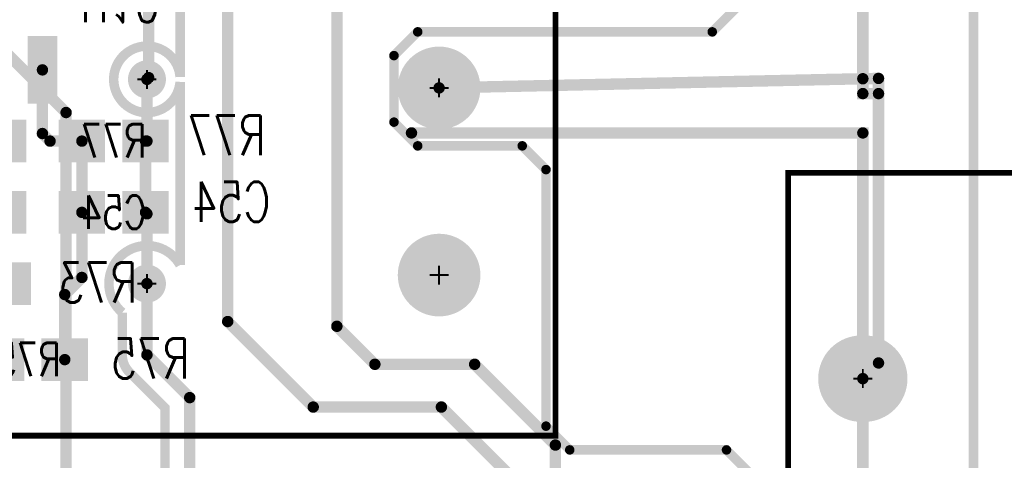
# Model space of a CAD drawing. Extents: x -7.2 to 18.3, y -5.6 to 10.9.
# Tile 52 of 112: x 3.8 to 4.8, y 3.3 to 3.8. Entities that reach past the tile are written whole.
import ezdxf
from ezdxf.enums import TextEntityAlignment as Align

# ---------------------------------------------------------------- set-up
doc = ezdxf.new("R2010")
doc.units = 0
for name, pattern in [('SIG_142', [2, 1, 1]), ('SIG_153', [2, 1, 1]), ('SIG_227', [2, 1, 1]), ('SIG_228', [2, 1, 1]), ('SIG_28', [2, 1, 1]), ('SIG_3', [2, 1, 1]), ('SIG_72', [2, 1, 1])]:
    doc.linetypes.add(name, pattern=pattern)
for name, color, linetype in [('COPPER_01', 1, 'CONTINUOUS'), ('DRIL_PLTE_THRU_01', 16, 'CONTINUOUS'), ('DRIL_PLTE_THRU_03', 146, 'CONTINUOUS'), ('DRIL_PLTE_THRU_04', 176, 'CONTINUOUS'), ('DRIL_SYMBOL', 254, 'CONTINUOUS'), ('PADS_BOT', 5, 'CONTINUOUS'), ('PADS_INNER', 1, 'CONTINUOUS'), ('PADS_TOP', 1, 'CONTINUOUS'), ('PADS_XR_131', 3, 'CONTINUOUS'), ('PADS_XR_132', 6, 'CONTINUOUS'), ('PADS_XR_133', 254, 'CONTINUOUS'), ('PART_NAME_124', 6, 'CONTINUOUS'), ('PART_NAME_130', 106, 'CONTINUOUS'), ('PART_TOP_2DLINE_123', 255, 'CONTINUOUS'), ('PART_TOP_2DLINE_129', 2, 'CONTINUOUS'), ('POUR_OUTLINE_03', 130, 'CONTINUOUS'), ('POUR_VOID_03', 130, 'CONTINUOUS'), ('TRACE_01', 1, 'CONTINUOUS'), ('TRACE_03', 130, 'CONTINUOUS'), ('TRACE_04', 5, 'CONTINUOUS'), ('VIAPTS', 56, 'CONTINUOUS')]:
    doc.layers.add(name, color=color, linetype=linetype)
doc.styles.add('W0$001', font='simplex', dxfattribs={"width": 0.75})
doc.styles.add('W0$006', font='simplex', dxfattribs={"width": 0.75})

# ---------------------------------------------------------------- blocks, each defined once
blk = doc.blocks.new('SMOOTH_0$01')
at = {"const_width": 0.005}
blk.add_lwpolyline([(-0.0025, 0, 1), (0.0025, 0, 1)], format="xyb", close=True, dxfattribs=at)
blk = doc.blocks.new('COPPER_270')
at = {"layer": 'COPPER_01', "const_width": 0.01}
blk.add_lwpolyline([(-0.01, -0.06), (0.015, -0.035), (0.325, -0.035), (0.35, -0.01), (0.35, 0.475), (0.375, 0.5), (0.575, 0.5), (0.6, 0.475), (0.6, -0.675), (0.575, -0.7), (0.39, -0.7), (0.365, -0.675), (0.365, -0.5), (0.34, -0.475), (0.175, -0.475), (0.15, -0.45), (0.15, -0.18), (0.125, -0.155), (0.015, -0.155), (-0.01, -0.13)], close=True, dxfattribs=at)
at = {"layer": 'COPPER_01'}
for p in [(0.015, -0.035), (0.325, -0.035), (-0.01, -0.06), (-0.01, -0.13), (0.015, -0.155), (0.125, -0.155), (0.15, -0.18), (0.15, -0.45), (0.175, -0.475), (0.34, -0.475)]:
    blk.add_blockref('SMOOTH_0$01', p, dxfattribs=at)
blk = doc.blocks.new('POUR_VOID_165')
at = {"layer": 'POUR_VOID_03', "const_width": 0.01}
blk.add_lwpolyline([(-16.0540699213, -16.561398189, -19.7368447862), (-16.0515300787, -16.568001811, -0.3731261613), (-16.0714058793, -16.609324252), (-16.0645303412, -16.61619979), (-16.0556974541, -16.61619979, -2.7075802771), (-16.0556974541, -16.66820021), (-16.0753, -16.66820021, -0.1989123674), (-16.0936849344, -16.6605849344), (-16.1353424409, -16.6189274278, -2.2550889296), (-16.1720274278, -16.5822424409), (-16.1886849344, -16.5655849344, -0.1989123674), (-16.19630021, -16.5472), (-16.19630021, -16.5317966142, -3.2658705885), (-16.19630021, -16.4926033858), (-16.19630021, -16.3272, -0.1989123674), (-16.1886849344, -16.3088150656), (-16.17140021, -16.2915303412), (-16.17140021, -16.2474727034, -2.1482248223), (-16.17140021, -16.1671272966), (-16.17140021, -15.9321893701, -2.3239464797), (-16.1819124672, -15.8824574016), (-16.2010696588, -15.86330021), (-16.2848025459, -15.86330021, -2.7075802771), (-16.2848025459, -15.81129979), (-16.1903, -15.81129979, -0.1989123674), (-16.1719150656, -15.8189150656), (-16.1270150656, -15.8638150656, -0.1989123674), (-16.11939979, -15.8822), (-16.11939979, -16.3023, -0.1989123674), (-16.1270150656, -16.3206849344), (-16.14429979, -16.3379696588), (-16.14429979, -16.5364303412), (-16.117424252, -16.5633058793, -0.6356751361)], format="xyb", close=True, dxfattribs=at)
blk = doc.blocks.new('POUR_OUTLINE_1')
at = {"layer": 'POUR_OUTLINE_03', "const_width": 0.01}
blk.add_lwpolyline([(-15.90620021, -16.2719025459), (-15.90620021, -16.0430696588), (-15.9435849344, -16.0056849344, -0.1989123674), (-15.95120021, -15.9873), (-15.95120021, -15.9426974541, -1.1939545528), (-15.8903, -15.8927550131), (-15.8903, -15.6999466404, -26.4109206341), (-15.8903, -15.6946533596), (-15.8903, -15.2513698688)], format="xyb", dxfattribs=at)
blk.add_blockref('POUR_VOID_165', (0, 0))
blk = doc.blocks.new('POUR_HEADER_0')
blk.add_blockref('POUR_OUTLINE_1', (16.9203, 12.3322))
blk = doc.blocks.new('SMOOTH_0$001')
at = {"const_width": 0.0005}
blk.add_lwpolyline([(-0.00025, 0, 1), (0.00025, 0, 1)], format="xyb", close=True, dxfattribs=at)
blk = doc.blocks.new('SMOOTH_0$006')
at = {"const_width": 0.003}
blk.add_lwpolyline([(-0.0015, 0, 1), (0.0015, 0, 1)], format="xyb", close=True, dxfattribs=at)
blk = doc.blocks.new('PART_BODY_TOP_356')
at = {"layer": 'PART_TOP_2DLINE_123', "const_width": 0.006}
blk.add_lwpolyline([(-0.6200787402, 0.2165354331), (-0.6200787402, -0.2165354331), (0.62, -0.2165354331), (0.62, 0.2165354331)], close=True, dxfattribs=at)
at = {"layer": 'PART_TOP_2DLINE_129', "const_width": 0.001}
blk.add_lwpolyline([(-0.6200787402, 0.2165354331), (-0.6200787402, -0.2165354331), (0.6200787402, -0.2165354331), (0.6200787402, 0.2165354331)], close=True, dxfattribs=at)
at = {"layer": 'PART_TOP_2DLINE_123'}
blk.add_blockref('SMOOTH_0$006', (0.62, -0.2165354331), dxfattribs=at)
at = {"layer": 'PART_TOP_2DLINE_129'}
blk.add_blockref('SMOOTH_0$001', (0.6200787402, -0.2165354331), dxfattribs=at)
blk = doc.blocks.new('DRIL_SYMBOL_0$052')
at = {"layer": 'DRIL_SYMBOL', "const_width": 0.002}
for points in [[(0, -0.01), (0, 0.01)], [(-0.01, 0), (0.01, 0)]]:
    blk.add_lwpolyline(points, dxfattribs=at)
blk = doc.blocks.new('DRIL_HOLE_0$052')
at = {"const_width": 0.026}
blk.add_lwpolyline([(-0.013, 0, 1), (0.013, 0, 1)], format="xyb", close=True, dxfattribs=at)
blk.add_blockref('DRIL_SYMBOL_0$052', (0, 0))
blk = doc.blocks.new('PAD_48')
at = {"const_width": 0.0425}
blk.add_lwpolyline([(-0.0015, -0.02125), (0.0015, -0.02125, 1), (0.0015, 0.02125), (-0.0015, 0.02125, 1)], format="xyb", close=True, dxfattribs=at)
blk = doc.blocks.new('PAD_50')
at = {"const_width": 0.0455}
blk.add_lwpolyline([(-0.0015, -0.02275), (0.0015, -0.02275, 1), (0.0015, 0.02275), (-0.0015, 0.02275, 1)], format="xyb", close=True, dxfattribs=at)
blk = doc.blocks.new('STK_TOP_34')
at = {"layer": 'DRIL_PLTE_THRU_01'}
blk.add_blockref('DRIL_HOLE_0$052', (0, 0), dxfattribs=at)
at = {"layer": 'DRIL_PLTE_THRU_03'}
blk.add_blockref('DRIL_HOLE_0$052', (0, 0), dxfattribs=at)
at = {"layer": 'DRIL_PLTE_THRU_04'}
blk.add_blockref('DRIL_HOLE_0$052', (0, 0), dxfattribs=at)
at = {"layer": 'PADS_BOT'}
blk.add_blockref('PAD_48', (0, 0), dxfattribs=at)
at = {"layer": 'PADS_INNER'}
blk.add_blockref('PAD_48', (0, 0), dxfattribs=at)
at = {"layer": 'PADS_TOP'}
blk.add_blockref('PAD_48', (0, 0), dxfattribs=at)
at = {"layer": 'PADS_XR_131'}
blk.add_blockref('PAD_50', (0, 0), dxfattribs=at)
at = {"layer": 'PADS_XR_132'}
blk.add_blockref('PAD_50', (0, 0), dxfattribs=at)
blk = doc.blocks.new('SYM_TOP_29')
for name, p in [('PART_BODY_TOP_356', (0, 0)), ('STK_TOP_34', (0.5415, 0))]:
    blk.add_blockref(name, p)
blk = doc.blocks.new('PART_TOP_42')
blk.add_blockref('SYM_TOP_29', (0, 0))
blk = doc.blocks.new('DRIL_HOLE_0')
blk.add_lwpolyline([(0, 0, 1), (0, 0, 1)], format="xyb", close=True)
blk = doc.blocks.new('PAD_47')
at = {"const_width": 0.039}
blk.add_lwpolyline([(-0.0215, 0), (0.0215, 0)], dxfattribs=at)
blk = doc.blocks.new('PAD_1')
blk.add_lwpolyline([(0, 0, 1), (0, 0, 1)], format="xyb", close=True)
blk = doc.blocks.new('PAD_46')
at = {"const_width": 0.045}
blk.add_lwpolyline([(-0.0245, 0), (0.0245, 0)], dxfattribs=at)
blk = doc.blocks.new('STK_BOT_14')
at = {"layer": 'DRIL_PLTE_THRU_01'}
blk.add_blockref('DRIL_HOLE_0', (0, 0), dxfattribs=at)
at = {"layer": 'DRIL_PLTE_THRU_03'}
blk.add_blockref('DRIL_HOLE_0', (0, 0), dxfattribs=at)
at = {"layer": 'DRIL_PLTE_THRU_04'}
blk.add_blockref('DRIL_HOLE_0', (0, 0), dxfattribs=at)
at = {"layer": 'PADS_BOT'}
blk.add_blockref('PAD_47', (0, 0), dxfattribs=at)
at = {"layer": 'PADS_INNER'}
blk.add_blockref('PAD_1', (0, 0), dxfattribs=at)
at = {"layer": 'PADS_TOP'}
blk.add_blockref('PAD_1', (0, 0), dxfattribs=at)
at = {"layer": 'PADS_XR_131'}
blk.add_blockref('PAD_46', (0, 0), dxfattribs=at)
at = {"layer": 'PADS_XR_133'}
blk.add_blockref('PAD_47', (0, 0), dxfattribs=at)
blk = doc.blocks.new('SYM_BOT_12')
for p in [(-0.0335, 0), (0.0335, 0)]:
    blk.add_blockref('STK_BOT_14', p)
blk = doc.blocks.new('PART_BOT_149')
blk.add_blockref('SYM_BOT_12', (0, 0))
at = {"layer": 'PART_NAME_124', "style": 'W0$006', "width": 0.75}
blk.add_text('C50', height=0.042, dxfattribs=at).set_placement((0.08, -0.0249999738))
at = {"layer": 'PART_NAME_130', "style": 'W0$001', "width": 0.75}
blk.add_text('C50', height=0.035, dxfattribs=at).set_placement((0, 0.0003281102), align=Align.MIDDLE_CENTER)
blk = doc.blocks.new('PART_BOT_150')
blk.add_blockref('SYM_BOT_12', (0, 0))
at = {"layer": 'PART_NAME_124', "style": 'W0$006', "width": 0.75}
blk.add_text('C54', height=0.042, rotation=180, dxfattribs=at).set_placement((0.1649, 0.0099))
at = {"layer": 'PART_NAME_130', "style": 'W0$001', "width": 0.75}
blk.add_text('C54', height=0.035, rotation=180, dxfattribs=at).set_placement((-9.99738e-05, -0.0001), align=Align.MIDDLE_CENTER)
blk = doc.blocks.new('PAD_114')
at = {"const_width": 0.026}
blk.add_lwpolyline([(-0.0325, 0), (0.0325, 0)], dxfattribs=at)
blk = doc.blocks.new('PAD_115')
at = {"const_width": 0.031}
blk.add_lwpolyline([(-0.0355, 0), (0.0355, 0)], dxfattribs=at)
blk = doc.blocks.new('STK_BOT_70')
at = {"layer": 'DRIL_PLTE_THRU_01'}
blk.add_blockref('DRIL_HOLE_0', (0, 0), dxfattribs=at)
at = {"layer": 'DRIL_PLTE_THRU_03'}
blk.add_blockref('DRIL_HOLE_0', (0, 0), dxfattribs=at)
at = {"layer": 'DRIL_PLTE_THRU_04'}
blk.add_blockref('DRIL_HOLE_0', (0, 0), dxfattribs=at)
at = {"layer": 'PADS_BOT'}
blk.add_blockref('PAD_114', (0, 0), dxfattribs=at)
at = {"layer": 'PADS_INNER'}
blk.add_blockref('PAD_1', (0, 0), dxfattribs=at)
at = {"layer": 'PADS_TOP'}
blk.add_blockref('PAD_1', (0, 0), dxfattribs=at)
at = {"layer": 'PADS_XR_131'}
blk.add_blockref('PAD_115', (0, 0), dxfattribs=at)
at = {"layer": 'PADS_XR_133'}
blk.add_blockref('PAD_114', (0, 0), dxfattribs=at)
blk = doc.blocks.new('SYM_BOT_56')
for p in [(-0.1, 0.075), (0.1, 0.075), (-0.1, 0.025), (0.1, 0.025), (-0.1, -0.025), (0.1, -0.025), (-0.1, -0.075), (0.1, -0.075)]:
    blk.add_blockref('STK_BOT_70', p)
blk = doc.blocks.new('PART_BOT_231')
blk.add_blockref('SYM_BOT_56', (0, 0))
at = {"layer": 'PART_NAME_124', "style": 'W0$006', "width": 0.75}
blk.add_text('U10', height=0.042, rotation=270, dxfattribs=at).set_placement((0.0289, -0.1568), align=Align.MIDDLE_CENTER)
at = {"layer": 'PART_NAME_130', "style": 'W0$001', "width": 0.75}
blk.add_text('U10', height=0.035, rotation=270, dxfattribs=at).set_placement((-0.0045312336, 0.0017045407), align=Align.MIDDLE_CENTER)
blk = doc.blocks.new('SYM_BOT_36')
for p in [(-0.0335, 0), (0.0335, 0)]:
    blk.add_blockref('STK_BOT_14', p)
blk = doc.blocks.new('PART_BOT_309')
blk.add_blockref('SYM_BOT_36', (0, 0))
at = {"layer": 'PART_NAME_124', "style": 'W0$006', "width": 0.75}
blk.add_text('R71', height=0.042, dxfattribs=at).set_placement((0.0851, -0.0199))
at = {"layer": 'PART_NAME_130', "style": 'W0$001', "width": 0.75}
blk.add_text('R71', height=0.035, dxfattribs=at).set_placement((0, 0.0003281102), align=Align.MIDDLE_CENTER)
blk = doc.blocks.new('PART_BOT_311')
blk.add_blockref('SYM_BOT_36', (0, 0))
at = {"layer": 'PART_NAME_124', "style": 'W0$006', "width": 0.75}
blk.add_text('R73', height=0.042, rotation=180, dxfattribs=at).set_placement((0.1699, 0.0199))
at = {"layer": 'PART_NAME_130', "style": 'W0$001', "width": 0.75}
blk.add_text('R73', height=0.035, rotation=180, dxfattribs=at).set_placement((0.0049, -9.99738e-05), align=Align.MIDDLE_CENTER)
blk = doc.blocks.new('PART_BOT_312')
blk.add_blockref('SYM_BOT_36', (0, 0))
at = {"layer": 'PART_NAME_124', "style": 'W0$006', "width": 0.75}
blk.add_text('R75', height=0.042, rotation=180, dxfattribs=at).set_placement((0.1649, 0.0199))
at = {"layer": 'PART_NAME_130', "style": 'W0$001', "width": 0.75}
blk.add_text('R75', height=0.035, rotation=180, dxfattribs=at).set_placement((-0.0051, -0.0001), align=Align.MIDDLE_CENTER)
blk = doc.blocks.new('PART_BOT_314')
blk.add_blockref('SYM_BOT_36', (0, 0))
at = {"layer": 'PART_NAME_124', "style": 'W0$006', "width": 0.75}
blk.add_text('R77', height=0.042, dxfattribs=at).set_placement((-0.1599, -0.0149))
at = {"layer": 'PART_NAME_130', "style": 'W0$001', "width": 0.75}
blk.add_text('R77', height=0.035, dxfattribs=at).set_placement((0, 0.0003281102), align=Align.MIDDLE_CENTER)
blk = doc.blocks.new('PART_BODY_TOP_367')
at = {"layer": 'PART_TOP_2DLINE_123', "const_width": 0.006}
for points in [[(0.76, 0.407), (0.76, 0.96), (-0.761, 0.96), (-0.761, 0.406)], [(-0.761, 0.405), (-0.761, -0.96), (0.76, -0.96), (0.76, 0.41)]]:
    blk.add_lwpolyline(points, dxfattribs=at)
at = {"layer": 'PART_TOP_2DLINE_129', "const_width": 0.001}
blk.add_lwpolyline([(-0.761, 0.961), (0.76, 0.961), (0.76, -0.961), (-0.761, -0.961)], close=True, dxfattribs=at)
at = {"layer": 'PART_TOP_2DLINE_123'}
for p in [(0.76, 0.96), (0.76, 0.41), (0.76, 0.407)]:
    blk.add_blockref('SMOOTH_0$006', p, dxfattribs=at)
at = {"layer": 'PART_TOP_2DLINE_129'}
blk.add_blockref('SMOOTH_0$001', (0.76, 0.961), dxfattribs=at)
blk = doc.blocks.new('DRIL_SYMBOL_0$043')
at = {"layer": 'DRIL_SYMBOL', "const_width": 0.002}
for points in [[(0, -0.01), (0, 0.01)], [(-0.01, 0), (0.01, 0)]]:
    blk.add_lwpolyline(points, dxfattribs=at)
blk = doc.blocks.new('DRIL_HOLE_0$043')
at = {"const_width": 0.0215}
blk.add_lwpolyline([(-0.01075, 0, 1), (0.01075, 0, 1)], format="xyb", close=True, dxfattribs=at)
blk.add_blockref('DRIL_SYMBOL_0$043', (0, 0))
blk = doc.blocks.new('PAD_129')
at = {"const_width": 0.0415}
blk.add_lwpolyline([(0, -0.02075, 1), (0, 0.02075, 1)], format="xyb", close=True, dxfattribs=at)
blk = doc.blocks.new('PAD_132')
at = {"const_width": 0.0435}
blk.add_lwpolyline([(0, -0.02175, 1), (0, 0.02175, 1)], format="xyb", close=True, dxfattribs=at)
blk = doc.blocks.new('STK_TOP_50')
at = {"layer": 'DRIL_PLTE_THRU_01'}
blk.add_blockref('DRIL_HOLE_0$043', (0, 0), dxfattribs=at)
at = {"layer": 'DRIL_PLTE_THRU_03'}
blk.add_blockref('DRIL_HOLE_0$043', (0, 0), dxfattribs=at)
at = {"layer": 'DRIL_PLTE_THRU_04'}
blk.add_blockref('DRIL_HOLE_0$043', (0, 0), dxfattribs=at)
at = {"layer": 'PADS_BOT'}
blk.add_blockref('PAD_129', (0, 0), dxfattribs=at)
at = {"layer": 'PADS_INNER'}
blk.add_blockref('PAD_129', (0, 0), dxfattribs=at)
at = {"layer": 'PADS_TOP'}
blk.add_blockref('PAD_129', (0, 0), dxfattribs=at)
at = {"layer": 'PADS_XR_131'}
blk.add_blockref('PAD_132', (0, 0), dxfattribs=at)
at = {"layer": 'PADS_XR_132'}
blk.add_blockref('PAD_132', (0, 0), dxfattribs=at)
blk = doc.blocks.new('SYM_TOP_40')
for name, p in [('PART_BODY_TOP_367', (0, 0)), ('STK_TOP_50', (0.394, 0.8375)), ('STK_TOP_50', (0.591, 0.8375))]:
    blk.add_blockref(name, p)
blk = doc.blocks.new('PART_TOP_433')
blk.add_blockref('SYM_TOP_40', (0, 0))
blk = doc.blocks.new('SMOOTH_0$012')
at = {"const_width": 0.006}
blk.add_lwpolyline([(-0.003, 0, 1), (0.003, 0, 1)], format="xyb", close=True, dxfattribs=at)
blk = doc.blocks.new('TRACE_74')
at = {"layer": 'TRACE_01', "linetype": 'SIG_3', "const_width": 0.012}
blk.add_lwpolyline([(4.6587, 3.7155432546), (4.6752, 3.7159)], dxfattribs=at)
at = {"layer": 'TRACE_01'}
for p in [(4.6587, 3.7155432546), (4.6752, 3.7159)]:
    blk.add_blockref('SMOOTH_0$012', p, dxfattribs=at)
blk = doc.blocks.new('TRACE_76')
at = {"layer": 'TRACE_01', "linetype": 'SIG_3', "const_width": 0.012}
blk.add_lwpolyline([(4.6587, 3.7155432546), (4.6587, 4.1999)], dxfattribs=at)
at = {"layer": 'TRACE_01'}
for p in [(4.6587, 4.1999), (4.6587, 3.7155432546)]:
    blk.add_blockref('SMOOTH_0$012', p, dxfattribs=at)
blk = doc.blocks.new('TRACE_68')
at = {"layer": 'TRACE_01', "linetype": 'SIG_3', "const_width": 0.012}
blk.add_lwpolyline([(4.6587, 3.3999), (4.6752, 3.4164), (4.6752, 3.6999)], dxfattribs=at)
at = {"layer": 'TRACE_01'}
for p in [(4.6752, 3.6999), (4.6752, 3.4164), (4.6587, 3.3999)]:
    blk.add_blockref('SMOOTH_0$012', p, dxfattribs=at)
blk = doc.blocks.new('TRACE_78')
at = {"layer": 'TRACE_01', "linetype": 'SIG_3', "const_width": 0.012}
blk.add_lwpolyline([(4.6587, 3.3999), (4.6587, 3.6585355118), (4.1836355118, 3.6585355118)], dxfattribs=at)
at = {"layer": 'TRACE_01'}
for p in [(4.1836355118, 3.6585355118), (4.6587, 3.6585355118), (4.6587, 3.3999)]:
    blk.add_blockref('SMOOTH_0$012', p, dxfattribs=at)
blk = doc.blocks.new('TRACE_70')
at = {"layer": 'TRACE_01', "linetype": 'SIG_3', "const_width": 0.012}
blk.add_lwpolyline([(4.6752, 3.6999), (4.6587, 3.6999), (4.6587, 3.7155432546)], dxfattribs=at)
at = {"layer": 'TRACE_01'}
for p in [(4.6587, 3.7155432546), (4.6587, 3.6999), (4.6752, 3.6999)]:
    blk.add_blockref('SMOOTH_0$012', p, dxfattribs=at)
blk = doc.blocks.new('TRACE_72')
at = {"layer": 'TRACE_01', "linetype": 'SIG_3', "const_width": 0.012}
blk.add_lwpolyline([(4.6752, 3.6999), (4.6752, 3.7159)], dxfattribs=at)
at = {"layer": 'TRACE_01'}
for p in [(4.6752, 3.7159), (4.6752, 3.6999)]:
    blk.add_blockref('SMOOTH_0$012', p, dxfattribs=at)
blk = doc.blocks.new('TRACE_1260')
at = {"layer": 'TRACE_04', "linetype": 'SIG_28', "const_width": 0.012}
blk.add_lwpolyline([(3.9037, 3.5749), (3.9037, 3.6499)], dxfattribs=at)
at = {"layer": 'TRACE_04'}
for p in [(3.9037, 3.6499), (3.9037, 3.5749)]:
    blk.add_blockref('SMOOTH_0$012', p, dxfattribs=at)
blk = doc.blocks.new('TRACE_1910')
at = {"layer": 'TRACE_04', "linetype": 'SIG_142', "const_width": 0.012}
blk.add_lwpolyline([(3.7952, 3.7249), (3.7952, 3.6579), (3.8032, 3.6499), (3.8367, 3.6499)], dxfattribs=at)
at = {"layer": 'TRACE_04'}
for p in [(3.7952, 3.7249), (3.7952, 3.6579), (3.8032, 3.6499), (3.8367, 3.6499)]:
    blk.add_blockref('SMOOTH_0$012', p, dxfattribs=at)
blk = doc.blocks.new('TRACE_1908')
at = {"layer": 'TRACE_04', "linetype": 'SIG_142', "const_width": 0.012}
blk.add_lwpolyline([(3.8367, 3.6499), (3.8367, 3.5749)], dxfattribs=at)
at = {"layer": 'TRACE_04'}
for p in [(3.8367, 3.6499), (3.8367, 3.5749)]:
    blk.add_blockref('SMOOTH_0$012', p, dxfattribs=at)
blk = doc.blocks.new('TRACE_1906')
at = {"layer": 'TRACE_04', "linetype": 'SIG_142', "const_width": 0.012}
blk.add_lwpolyline([(3.8187, 3.4199), (3.8187, 3.4884), (3.8367, 3.5064), (3.8367, 3.5749)], dxfattribs=at)
at = {"layer": 'TRACE_04'}
for p in [(3.8367, 3.5749), (3.8367, 3.5064), (3.8187, 3.4884), (3.8187, 3.4199)]:
    blk.add_blockref('SMOOTH_0$012', p, dxfattribs=at)
blk = doc.blocks.new('DRIL_SYMBOL_0$018')
at = {"layer": 'DRIL_SYMBOL', "const_width": 0.002}
for points in [[(0, -0.01), (0, 0.01)], [(-0.01, 0), (0.01, 0)]]:
    blk.add_lwpolyline(points, dxfattribs=at)
blk = doc.blocks.new('DRIL_HOLE_0$018')
at = {"const_width": 0.009}
blk.add_lwpolyline([(-0.0045, 0, 1), (0.0045, 0, 1)], format="xyb", close=True, dxfattribs=at)
blk.add_blockref('DRIL_SYMBOL_0$018', (0, 0))
blk = doc.blocks.new('PAD_138')
at = {"const_width": 0.02}
blk.add_lwpolyline([(0, -0.01, 1), (0, 0.01, 1)], format="xyb", close=True, dxfattribs=at)
blk = doc.blocks.new('STK_TOP_4')
at = {"layer": 'DRIL_PLTE_THRU_01'}
blk.add_blockref('DRIL_HOLE_0$018', (0, 0), dxfattribs=at)
at = {"layer": 'DRIL_PLTE_THRU_03'}
blk.add_blockref('DRIL_HOLE_0$018', (0, 0), dxfattribs=at)
at = {"layer": 'DRIL_PLTE_THRU_04'}
blk.add_blockref('DRIL_HOLE_0$018', (0, 0), dxfattribs=at)
at = {"layer": 'PADS_BOT'}
blk.add_blockref('PAD_138', (0, 0), dxfattribs=at)
at = {"layer": 'PADS_INNER'}
blk.add_blockref('PAD_138', (0, 0), dxfattribs=at)
at = {"layer": 'PADS_TOP'}
blk.add_blockref('PAD_138', (0, 0), dxfattribs=at)
blk = doc.blocks.new('SYM_TOP_2')
blk.add_blockref('STK_TOP_4', (0, 0))

msp = doc.modelspace()

# ---------------------------------------------------------------- linework, layer by layer
at = {"layer": 'TRACE_01', "linetype": 'SIG_227', "const_width": 0.012}
msp.add_lwpolyline([(3.8201, 3.155), (3.8201, 3.68), (3.71, 3.7901), (3.71, 4.435), (3.574, 4.571), (3.575, 4.572), (3.575, 4.7)], dxfattribs=at)
at = {"layer": 'TRACE_01', "linetype": 'SIG_28', "const_width": 0.012}
msp.add_lwpolyline([(3.9052, 3.7149), (3.907, 3.7167), (3.907, 3.8582), (3.8252, 3.94), (3.8252, 4.1499)], dxfattribs=at)
at = {"layer": 'TRACE_01', "linetype": 'SIG_3', "const_width": 0.012}
for points in [[(4.2127, 3.7059), (4.6587, 3.7155432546)], [(4.4252, 3.1999), (4.6587, 3.1999), (4.6587, 3.3999)]]:
    msp.add_lwpolyline(points, dxfattribs=at)
at = {"layer": 'TRACE_03', "linetype": 'SIG_72', "const_width": 0.012}
msp.add_lwpolyline([(4.5501, 2.965), (4.5501, 3.03), (4.4801, 3.1), (4.3851, 3.1), (4.3351, 3.15), (4.3351, 3.33), (4.2501, 3.415), (4.1451, 3.415), (4.1051, 3.455), (4.1051, 4.695), (4.0601, 4.74), (4.0101, 4.74), (3.9451, 4.805), (3.9451, 6.275), (3.8801, 6.34), (3.8801, 6.89)], dxfattribs=at)
at = {"layer": 'TRACE_03', "linetype": 'SIG_228', "const_width": 0.012}
msp.add_lwpolyline([(4.4851, 2.9), (4.4851, 2.995), (4.4401, 3.04), (4.3401, 3.04), (4.3001, 3.08), (4.3001, 3.285), (4.2151, 3.37), (4.0802, 3.37), (3.9902, 3.46), (3.9902, 4.1475), (3.8175, 4.3202), (3.8175, 4.5575), (3.675, 4.7)], dxfattribs=at)
at = {"layer": 'TRACE_03', "linetype": 'SIG_28', "const_width": 0.012}
msp.add_lwpolyline([(3.9502, 3.1099), (3.9502, 3.3799), (3.9052, 3.4249), (3.9052, 3.4999)], dxfattribs=at)
at = {"layer": 'TRACE_04', "linetype": 'SIG_28', "const_width": 0.012}
for points in [[(3.9037, 3.6499), (3.9052, 3.6499), (3.9052, 3.7149)], [(3.9037, 3.5749), (3.9052, 3.5734), (3.9052, 3.4999)]]:
    msp.add_lwpolyline(points, dxfattribs=at)

# ---------------------------------------------------------------- block references
at = {"linetype": 'SIG_153'}
msp.add_blockref('POUR_HEADER_0', (2.9101, 7.08), dxfattribs=at)
for name, p, rotation in [('PART_TOP_433', (3.3752, 4.0999), 270), ('PART_TOP_42', (5.2002, 3.3999), 180)]:
    msp.add_blockref(name, p, dxfattribs=dict(rotation=rotation))
at = {"linetype": 'SIG_3'}
msp.add_blockref('COPPER_270', (4.1752, 3.7999), dxfattribs=at)
for name in ['TRACE_76', 'TRACE_1910', 'TRACE_74', 'TRACE_70', 'TRACE_72', 'TRACE_68', 'TRACE_78', 'TRACE_1908', 'TRACE_1260', 'TRACE_1906']:
    msp.add_blockref(name, (0, 0))
at = {"xscale": -1}
for name, p, rotation in [('PART_BOT_231', (3.7202, 3.8249), -270), ('PART_BOT_150', (3.8702, 3.5749), -180), ('PART_BOT_311', (3.7252, 3.4999), -180), ('PART_BOT_312', (3.7852, 3.4199), -180)]:
    msp.add_blockref(name, p, dxfattribs=dict(at, rotation=rotation))
for name, p in [('PART_BOT_309', (3.7202, 3.6499)), ('PART_BOT_314', (3.8702, 3.6499)), ('PART_BOT_149', (3.7202, 3.5749))]:
    msp.add_blockref(name, p, dxfattribs=at)
at = {"layer": 'TRACE_01'}
for p in [(3.9052, 3.7149), (3.907, 3.7167), (4.6587, 3.7155432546), (4.2127, 3.7059), (3.8201, 3.68), (4.6587, 3.3999)]:
    msp.add_blockref('SMOOTH_0$012', p, dxfattribs=at)
at = {"layer": 'TRACE_03'}
for p in [(3.9052, 3.4999), (3.9902, 3.46), (4.1051, 3.455), (3.9052, 3.4249), (4.1451, 3.415), (4.2501, 3.415), (3.9502, 3.3799), (4.0802, 3.37), (4.2151, 3.37), (4.3351, 3.33)]:
    msp.add_blockref('SMOOTH_0$012', p, dxfattribs=at)
at = {"layer": 'TRACE_04'}
for p in [(3.9052, 3.7149), (3.9037, 3.6499), (3.9052, 3.6499), (3.9037, 3.5749), (3.9052, 3.5734), (3.9052, 3.4999)]:
    msp.add_blockref('SMOOTH_0$012', p, dxfattribs=at)
at = {"layer": 'VIAPTS', "linetype": 'SIG_28'}
for p in [(3.9052, 3.7149), (3.9052, 3.4999)]:
    msp.add_blockref('SYM_TOP_2', p, dxfattribs=at)

doc.saveas('drawing.dxf')
